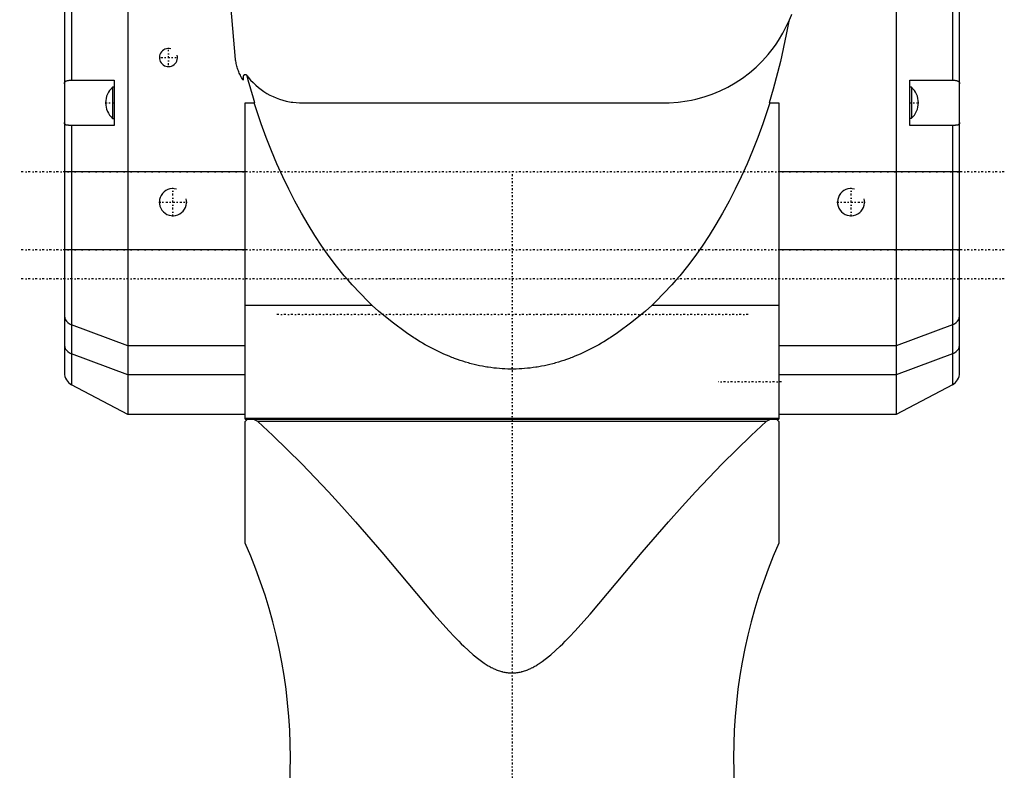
# Model space of a CAD drawing. Extents: x -109 to 109, y -1 to 887.
# Tile 4 of 11: x -109 to 109, y 452 to 618. Entities that reach past the tile are written whole.
import ezdxf

# ---------------------------------------------------------------- set-up
doc = ezdxf.new("R2010")
doc.units = 0
doc.linetypes.add('CENTER', pattern=[1.5, 0.45, -0.5, 0.05, -0.5])
for name, color, linetype in [('AM_0', 7, 'CONTINUOUS'), ('AM_10', 7, 'CONTINUOUS'), ('AM_7', 7, 'CENTER')]:
    doc.layers.add(name, color=color, linetype=linetype)

msp = doc.modelspace()

# ---------------------------------------------------------------- linework, layer by layer
at = {"layer": 'AM_0', "color": 7, "linetype": 'CONTINUOUS'}
for p, q in [((-99, 750), (-99, 540.25)), ((99, 540.25), (99, 750)), ((-97.41, 695.32), (-97.41, 605)), ((97.41, 695.32), (97.41, 605)), ((-85, 694.74), (-85, 531)), ((85, 694.74), (85, 531)), ((-61.16, 609.59), (-66, 664.88)), ((-59.5, 605.7), (-59.5, 605)), ((-58.59, 605.99), (-58.6, 606)), ((-97.41, 605), (-88, 605)), ((-88, 603.45), (-88.34, 603.45)), ((-88.34, 603.45), (-88.34, 596.55)), ((-88, 605), (-88, 595)), ((88, 605), (97.41, 605)), ((88, 595), (88, 605)), ((88.34, 603.43), (88, 603.43)), ((88.34, 603.43), (88.34, 596.57)), ((-59, 530), (-59, 600)), ((-59, 600), (-56.92, 600)), ((-46.6, 600), (33.72, 600)), ((56.92, 600), (59, 600)), ((59, 600), (59, 530)), ((-88, 595), (-97.82, 595)), ((-97.41, 595), (-97.41, 537.6)), ((-88.34, 596.55), (-88, 596.55)), ((88, 596.57), (88.34, 596.57)), ((97.82, 595), (88, 595)), ((97.41, 595), (97.41, 537.6)), ((-59, 584.68), (-99, 584.68)), ((99, 584.68), (59, 584.68)), ((-59, 567.43), (-99, 567.43)), ((99, 567.43), (59, 567.43)), ((-30.91, 555.17), (-59, 555.17)), ((59, 555.17), (30.91, 555.17)), ((-85, 546.21), (-97.41, 550.88)), ((97.41, 550.88), (85, 546.21)), ((-59, 546.21), (-85, 546.21)), ((85, 546.21), (59, 546.21)), ((-85, 539.79), (-97.41, 544.45)), ((97.41, 544.45), (85, 539.79)), ((-59, 539.79), (-85, 539.79)), ((85, 539.79), (59, 539.79)), ((-85, 531), (-97.41, 537.6)), ((97.41, 537.6), (85, 531)), ((-59, 531), (-85, 531)), ((59, 530.16), (-59, 530.16)), ((-58.5, 530), (-59, 529.5)), ((-59, 530), (59, 530)), ((-59, 502.51), (-59, 529.5)), ((-56.24, 529.5), (-57.24, 530)), ((56.24, 529.5), (-56.24, 529.5)), ((57.24, 530), (56.24, 529.5)), ((59, 529.5), (58.5, 530)), ((85, 531), (59, 531)), ((59, 529.5), (59, 502.51))]:
    msp.add_line(p, q, dxfattribs=at)
for points in [[(-99, 552.75), (-98.95, 552.37), (-98.81, 552), (-98.57, 551.66), (-98.25, 551.35), (-97.86, 551.09), (-97.41, 550.88)], [(97.41, 550.88), (97.86, 551.09), (98.25, 551.35), (98.57, 551.66), (98.81, 552), (98.95, 552.37), (99, 552.75)], [(-99, 546.33), (-98.95, 545.94), (-98.81, 545.58), (-98.57, 545.23), (-98.25, 544.92), (-97.86, 544.66), (-97.41, 544.45)], [(97.41, 544.45), (97.86, 544.66), (98.25, 544.92), (98.57, 545.23), (98.81, 545.58), (98.95, 545.94), (99, 546.33)]]:
    msp.add_lwpolyline(points, dxfattribs=at)
for points in [[(61.83, 619.54, 0), (61.74, 619.29, 0), (61.54, 618.79, 0), (61.34, 618.29, 0), (61.23, 618.04, 0)], [(33.72, 600, 0), (34.74, 600.02, 0), (36.76, 600.15, 0), (38.73, 600.42, 0), (39.7, 600.6, 0), (40.66, 600.81, 0), (42.51, 601.32, 0), (44.28, 601.92, 0), (46.03, 602.64, 0), (47.74, 603.48, 0), (49.4, 604.43, 0), (50.21, 604.94, 0), (51.01, 605.48, 0), (52.54, 606.64, 0), (54, 607.9, 0), (55.38, 609.25, 0), (56.67, 610.68, 0), (57.86, 612.19, 0), (58.41, 612.97, 0), (58.95, 613.77, 0), (59.94, 615.42, 0), (60.82, 617.15, 0), (61.23, 618.04, 0)], [(61.23, 618.04, 0), (60.67, 615.11, 0), (59.36, 609.11, 0), (57.8, 603.03, 0), (56.92, 600, 0)], [(-59.5, 605, 0), (-59.57, 605.12, 0), (-59.71, 605.35, 0), (-59.84, 605.59, 0), (-59.91, 605.71, 0), (-59.97, 605.83, 0), (-60.09, 606.08, 0), (-60.21, 606.33, 0), (-60.32, 606.58, 0), (-60.42, 606.83, 0), (-60.52, 607.09, 0), (-60.57, 607.22, 0), (-60.62, 607.35, 0), (-60.7, 607.61, 0), (-60.78, 607.87, 0), (-60.86, 608.13, 0), (-60.93, 608.39, 0), (-60.99, 608.66, 0), (-61.02, 608.79, 0), (-61.05, 608.93, 0), (-61.1, 609.19, 0), (-61.14, 609.46, 0), (-61.16, 609.59, 0)], [(-58.6, 606, 0), (-58.6, 606, 0), (-58.61, 606.01, 0), (-58.62, 606.02, 0), (-58.62, 606.03, 0), (-58.63, 606.03, 0), (-58.63, 606.04, 0), (-58.64, 606.05, 0), (-58.65, 606.06, 0), (-58.66, 606.06, 0), (-58.66, 606.07, 0), (-58.67, 606.07, 0), (-58.67, 606.08, 0), (-58.68, 606.09, 0), (-58.69, 606.09, 0), (-58.7, 606.1, 0), (-58.71, 606.11, 0), (-58.72, 606.11, 0), (-58.72, 606.12, 0), (-58.73, 606.12, 0), (-58.74, 606.13, 0), (-58.75, 606.13, 0), (-58.75, 606.14, 0), (-58.76, 606.14, 0), (-58.77, 606.14, 0), (-58.78, 606.15, 0), (-58.78, 606.15, 0), (-58.79, 606.15, 0), (-58.8, 606.16, 0), (-58.81, 606.16, 0), (-58.82, 606.17, 0), (-58.83, 606.17, 0), (-58.85, 606.18, 0), (-58.85, 606.18, 0), (-58.86, 606.18, 0), (-58.87, 606.18, 0), (-58.88, 606.19, 0), (-58.89, 606.19, 0), (-58.9, 606.19, 0), (-58.91, 606.19, 0), (-58.92, 606.19, 0), (-58.92, 606.19, 0), (-58.94, 606.2, 0), (-58.95, 606.2, 0), (-58.96, 606.2, 0), (-58.97, 606.2, 0), (-58.98, 606.2, 0), (-58.99, 606.2, 0), (-58.99, 606.2, 0), (-59, 606.2, 0), (-59.01, 606.2, 0), (-59.03, 606.2, 0), (-59.04, 606.2, 0), (-59.05, 606.2, 0), (-59.05, 606.2, 0), (-59.06, 606.2, 0), (-59.07, 606.19, 0), (-59.08, 606.19, 0), (-59.09, 606.19, 0), (-59.11, 606.19, 0), (-59.12, 606.19, 0), (-59.12, 606.18, 0), (-59.13, 606.18, 0), (-59.14, 606.18, 0), (-59.15, 606.18, 0), (-59.16, 606.17, 0), (-59.16, 606.17, 0), (-59.17, 606.17, 0), (-59.18, 606.16, 0), (-59.19, 606.16, 0), (-59.2, 606.16, 0), (-59.21, 606.16, 0), (-59.22, 606.15, 0), (-59.23, 606.15, 0), (-59.24, 606.14, 0), (-59.25, 606.13, 0), (-59.25, 606.13, 0), (-59.26, 606.13, 0), (-59.27, 606.12, 0), (-59.28, 606.12, 0), (-59.29, 606.11, 0), (-59.3, 606.1, 0), (-59.31, 606.1, 0), (-59.31, 606.09, 0), (-59.32, 606.09, 0), (-59.32, 606.08, 0), (-59.33, 606.07, 0), (-59.34, 606.07, 0), (-59.35, 606.06, 0), (-59.36, 606.05, 0), (-59.36, 606.05, 0), (-59.36, 606.04, 0), (-59.37, 606.03, 0), (-59.38, 606.03, 0), (-59.39, 606.02, 0), (-59.39, 606.01, 0), (-59.4, 606, 0), (-59.4, 605.99, 0), (-59.41, 605.99, 0), (-59.41, 605.98, 0), (-59.42, 605.97, 0), (-59.43, 605.96, 0), (-59.43, 605.95, 0), (-59.44, 605.94, 0), (-59.44, 605.93, 0), (-59.44, 605.93, 0), (-59.45, 605.92, 0), (-59.45, 605.91, 0), (-59.46, 605.9, 0), (-59.46, 605.9, 0), (-59.46, 605.89, 0), (-59.47, 605.88, 0), (-59.47, 605.87, 0), (-59.47, 605.86, 0), (-59.48, 605.85, 0), (-59.48, 605.84, 0), (-59.48, 605.83, 0), (-59.49, 605.82, 0), (-59.49, 605.81, 0), (-59.49, 605.8, 0), (-59.49, 605.8, 0), (-59.49, 605.78, 0), (-59.49, 605.77, 0), (-59.5, 605.76, 0), (-59.5, 605.75, 0), (-59.5, 605.74, 0), (-59.5, 605.73, 0), (-59.5, 605.73, 0), (-59.5, 605.72, 0), (-59.5, 605.71, 0), (-59.5, 605.7, 0)], [(-56.92, 600, 0), (-57.21, 600.99, 0), (-57.79, 602.99, 0), (-58.33, 604.99, 0), (-58.59, 605.99, 0)], [(-58.59, 605.99, 0), (-58.34, 605.66, 0), (-57.81, 605.03, 0), (-57.26, 604.45, 0), (-56.98, 604.17, 0), (-56.69, 603.9, 0), (-56.1, 603.39, 0), (-55.49, 602.92, 0), (-54.86, 602.48, 0), (-54.21, 602.07, 0), (-53.54, 601.7, 0), (-53.2, 601.53, 0), (-52.86, 601.37, 0), (-52.16, 601.07, 0), (-51.45, 600.8, 0), (-50.72, 600.58, 0), (-49.99, 600.39, 0), (-49.24, 600.23, 0), (-48.87, 600.17, 0), (-48.49, 600.12, 0), (-47.74, 600.04, 0), (-46.98, 600, 0), (-46.6, 600, 0)], [(-99, 604.18, 0), (-99, 604.24, 0), (-98.99, 604.33, 0), (-98.97, 604.42, 0), (-98.96, 604.46, 0), (-98.94, 604.5, 0), (-98.9, 604.58, 0), (-98.86, 604.65, 0), (-98.82, 604.69, 0), (-98.81, 604.7, 0), (-98.8, 604.71, 0), (-98.79, 604.71, 0), (-98.79, 604.72, 0), (-98.78, 604.73, 0), (-98.77, 604.74, 0), (-98.72, 604.77, 0), (-98.64, 604.82, 0), (-98.6, 604.84, 0), (-98.55, 604.86, 0), (-98.45, 604.89, 0), (-98.34, 604.92, 0), (-98.22, 604.94, 0), (-98.09, 604.96, 0), (-97.95, 604.98, 0), (-97.88, 604.98, 0), (-97.8, 604.99, 0), (-97.65, 604.99, 0), (-97.49, 605, 0), (-97.41, 605, 0)], [(97.41, 605, 0), (97.49, 605, 0), (97.65, 604.99, 0), (97.8, 604.99, 0), (97.88, 604.98, 0), (97.95, 604.98, 0), (98.09, 604.96, 0), (98.22, 604.94, 0), (98.34, 604.92, 0), (98.45, 604.89, 0), (98.55, 604.86, 0), (98.6, 604.84, 0), (98.64, 604.81, 0), (98.73, 604.77, 0), (98.8, 604.71, 0), (98.86, 604.65, 0), (98.9, 604.58, 0), (98.94, 604.5, 0), (98.96, 604.46, 0), (98.97, 604.42, 0), (98.99, 604.33, 0), (99, 604.24, 0), (99, 604.18, 0)], [(-30.91, 555.17, 0), (-31.82, 556.03, 0), (-33.61, 557.84, 0), (-35.38, 559.73, 0), (-36.24, 560.72, 0), (-37.1, 561.73, 0), (-38.79, 563.82, 0), (-40.43, 566, 0), (-42.04, 568.27, 0), (-43.6, 570.63, 0), (-45.12, 573.07, 0), (-45.86, 574.32, 0), (-46.59, 575.6, 0), (-48.02, 578.2, 0), (-49.39, 580.88, 0), (-50.72, 583.64, 0), (-51.99, 586.47, 0), (-53.21, 589.36, 0), (-53.8, 590.84, 0), (-54.38, 592.33, 0), (-55.49, 595.35, 0), (-56.54, 598.44, 0), (-57.05, 600, 0)], [(57.05, 600, 0), (56.54, 598.44, 0), (55.49, 595.35, 0), (54.38, 592.33, 0), (53.8, 590.84, 0), (53.21, 589.36, 0), (51.99, 586.47, 0), (50.72, 583.64, 0), (49.39, 580.88, 0), (48.02, 578.2, 0), (46.59, 575.6, 0), (45.86, 574.32, 0), (45.12, 573.07, 0), (43.6, 570.63, 0), (42.04, 568.27, 0), (40.43, 566, 0), (38.79, 563.82, 0), (37.1, 561.73, 0), (36.24, 560.72, 0), (35.38, 559.73, 0), (33.61, 557.84, 0), (31.82, 556.03, 0), (30.91, 555.17, 0)], [(-97.82, 595, 0), (-97.88, 595, 0), (-98.01, 595, 0), (-98.12, 595.01, 0), (-98.18, 595.01, 0), (-98.23, 595.01, 0), (-98.33, 595.03, 0), (-98.43, 595.04, 0), (-98.52, 595.06, 0), (-98.6, 595.08, 0), (-98.68, 595.11, 0), (-98.71, 595.12, 0), (-98.74, 595.14, 0), (-98.8, 595.18, 0), (-98.85, 595.22, 0), (-98.89, 595.26, 0), (-98.93, 595.32, 0), (-98.96, 595.37, 0), (-98.97, 595.4, 0), (-98.98, 595.44, 0), (-98.99, 595.5, 0), (-99, 595.58, 0), (-99, 595.61, 0)], [(99, 595.61, 0), (99, 595.58, 0), (98.99, 595.5, 0), (98.98, 595.44, 0), (98.97, 595.41, 0), (98.96, 595.37, 0), (98.93, 595.32, 0), (98.9, 595.26, 0), (98.85, 595.22, 0), (98.8, 595.18, 0), (98.74, 595.14, 0), (98.71, 595.12, 0), (98.68, 595.11, 0), (98.6, 595.08, 0), (98.52, 595.06, 0), (98.43, 595.04, 0), (98.33, 595.03, 0), (98.23, 595.01, 0), (98.18, 595.01, 0), (98.12, 595.01, 0), (98.01, 595, 0), (97.88, 595, 0), (97.82, 595, 0)], [(30.91, 555.17, 0), (29.5, 553.9, 0), (26.53, 551.42, 0), (23.37, 549.08, 0), (21.73, 547.99, 0), (21.45, 547.81, 0), (20.9, 547.47, 0), (20.33, 547.12, 0), (20.05, 546.96, 0), (19.77, 546.79, 0), (19.2, 546.46, 0), (18.62, 546.14, 0), (18.05, 545.83, 0), (17.46, 545.53, 0), (16.88, 545.23, 0), (16.59, 545.09, 0), (16.29, 544.95, 0), (15.7, 544.67, 0), (15.1, 544.4, 0), (14.51, 544.14, 0), (13.91, 543.89, 0), (13.3, 543.65, 0), (13, 543.53, 0), (12.7, 543.42, 0), (12.09, 543.2, 0), (11.48, 542.99, 0), (10.87, 542.79, 0), (10.25, 542.6, 0), (9.63, 542.42, 0), (9.33, 542.33, 0), (9.02, 542.25, 0), (8.4, 542.09, 0), (7.78, 541.94, 0), (7.16, 541.81, 0), (6.53, 541.68, 0), (5.91, 541.57, 0), (5.6, 541.52, 0), (5.29, 541.47, 0), (4.66, 541.38, 0), (4.04, 541.3, 0), (3.42, 541.23, 0), (2.79, 541.17, 0), (2.17, 541.13, 0), (1.86, 541.11, 0), (1.55, 541.09, 0), (0.93, 541.07, 0), (0.31, 541.06, 0), (0, 541.06, 0), (-0.31, 541.06, 0), (-0.93, 541.07, 0), (-1.55, 541.09, 0), (-1.86, 541.11, 0), (-2.17, 541.13, 0), (-2.79, 541.17, 0), (-3.42, 541.23, 0), (-4.04, 541.3, 0), (-4.66, 541.38, 0), (-5.29, 541.47, 0), (-5.6, 541.52, 0), (-5.91, 541.57, 0), (-6.53, 541.68, 0), (-7.16, 541.81, 0), (-7.78, 541.94, 0), (-8.4, 542.09, 0), (-9.02, 542.25, 0), (-9.33, 542.33, 0), (-9.63, 542.42, 0), (-10.25, 542.6, 0), (-10.87, 542.79, 0), (-11.48, 542.99, 0), (-12.09, 543.2, 0), (-12.7, 543.42, 0), (-13, 543.53, 0), (-13.3, 543.65, 0), (-13.91, 543.89, 0), (-14.51, 544.14, 0), (-15.1, 544.4, 0), (-15.7, 544.67, 0), (-16.29, 544.95, 0), (-16.59, 545.09, 0), (-16.88, 545.23, 0), (-17.46, 545.53, 0), (-18.05, 545.83, 0), (-18.62, 546.14, 0), (-19.2, 546.46, 0), (-19.77, 546.79, 0), (-20.05, 546.96, 0), (-20.33, 547.12, 0), (-20.9, 547.47, 0), (-21.45, 547.81, 0), (-21.73, 547.99, 0), (-23.37, 549.08, 0), (-26.53, 551.42, 0), (-29.5, 553.9, 0), (-30.91, 555.17, 0)], [(-56.24, 529.5, 0), (-52.9, 526.4, 0), (-46.52, 520.13, 0), (-40.61, 513.93, 0), (-37.63, 510.66, 0), (-34.6, 507.24, 0), (-28.8, 500.51, 0), (-23.04, 493.65, 0), (-17.26, 486.83, 0), (-13.87, 483.03, 0), (-12.82, 481.91, 0), (-11.76, 480.82, 0), (-11.22, 480.29, 0), (-10.69, 479.76, 0), (-9.63, 478.77, 0), (-8.56, 477.83, 0), (-7.37, 476.87, 0), (-6.16, 476, 0), (-5.46, 475.55, 0), (-5.24, 475.42, 0), (-5.02, 475.3, 0), (-4.91, 475.23, 0), (-4.8, 475.17, 0), (-4.58, 475.05, 0), (-4.35, 474.94, 0), (-4.24, 474.89, 0), (-4.14, 474.83, 0), (-3.92, 474.73, 0), (-3.71, 474.64, 0), (-3.6, 474.59, 0), (-3.49, 474.54, 0), (-3.26, 474.45, 0), (-3.03, 474.37, 0), (-2.79, 474.29, 0), (-2.55, 474.21, 0), (-2.31, 474.14, 0), (-2.19, 474.11, 0), (-2.07, 474.07, 0), (-1.82, 474.02, 0), (-1.58, 473.97, 0), (-1.33, 473.92, 0), (-1.08, 473.89, 0), (-0.84, 473.86, 0), (-0.71, 473.85, 0), (-0.59, 473.84, 0), (-0.35, 473.82, 0), (-0.12, 473.81, 0), (0, 473.81, 0), (0.12, 473.81, 0), (0.35, 473.82, 0), (0.59, 473.84, 0), (0.71, 473.85, 0), (0.84, 473.86, 0), (1.08, 473.89, 0), (1.33, 473.92, 0), (1.58, 473.97, 0), (1.82, 474.02, 0), (2.07, 474.07, 0), (2.19, 474.11, 0), (2.31, 474.14, 0), (2.55, 474.21, 0), (2.79, 474.29, 0), (3.03, 474.37, 0), (3.26, 474.45, 0), (3.49, 474.54, 0), (3.6, 474.59, 0), (3.71, 474.64, 0), (3.92, 474.73, 0), (4.14, 474.83, 0), (4.24, 474.89, 0), (4.35, 474.94, 0), (4.58, 475.05, 0), (4.8, 475.17, 0), (4.91, 475.23, 0), (5.02, 475.3, 0), (5.24, 475.42, 0), (5.46, 475.55, 0), (5.67, 475.68, 0), (5.87, 475.81, 0), (6.06, 475.94, 0), (6.16, 476, 0), (6.26, 476.07, 0), (6.46, 476.21, 0), (6.66, 476.35, 0), (7.37, 476.87, 0), (8.56, 477.83, 0), (9.63, 478.77, 0), (10.69, 479.76, 0), (11.22, 480.29, 0), (11.76, 480.82, 0), (12.82, 481.91, 0), (13.87, 483.03, 0), (17.26, 486.83, 0), (23.04, 493.65, 0), (28.8, 500.51, 0), (34.6, 507.24, 0), (37.63, 510.66, 0), (40.61, 513.93, 0), (46.52, 520.13, 0), (52.9, 526.4, 0), (56.24, 529.5, 0)]]:
    msp.add_polyline3d(points, dxfattribs=at)
for centre, radius, start, end in [((-85.3, 600), 4.6, 131.3662, 179.9713), ((85.3, 599.98), 4.6, 0.2784, 48.6347), ((-85.3, 600), 4.6, 180.0287, 228.6338), ((85.3, 600.02), 4.6, 311.3653, 359.7216), ((-96, 540.25), 3, 180, 242), ((96, 540.25), 3, 298, 0), ((-166.36, 455.11), 117.36, 336.1762, 23.8238), ((166.36, 455.11), 117.36, 156.1762, 203.8238)]:
    msp.add_arc(centre, radius, start, end, dxfattribs=at)
at = {"layer": 'AM_10', "color": 7, "linetype": 'CONTINUOUS'}
for centre, radius in [((-76, 610), 2), ((-75, 578), 3), ((75, 578), 3)]:
    msp.add_arc(centre, radius, 75, 15, dxfattribs=at)
at = {"layer": 'AM_7', "color": 4, "linetype": 'CENTER'}
for p, q in [((-77.7, 610), (-74.3, 610)), ((-76, 608.3), (-76, 611.7)), ((-90, 600), (-87.9, 600)), ((87.9, 600), (90, 600)), ((108.9, 584.68), (-108.9, 584.68)), ((0, 584.21), (0, 326.01)), ((-75, 574.85), (-75, 581.15)), ((75, 574.85), (75, 581.15)), ((-78.15, 578), (-71.85, 578)), ((71.85, 578), (78.15, 578)), ((108.9, 567.43), (-108.9, 567.43)), ((108.9, 561), (-108.9, 561)), ((52.25, 553.11), (-52.25, 553.11)), ((59.62, 538.21), (45.63, 538.21))]:
    msp.add_line(p, q, dxfattribs=at)

doc.saveas('drawing.dxf')
